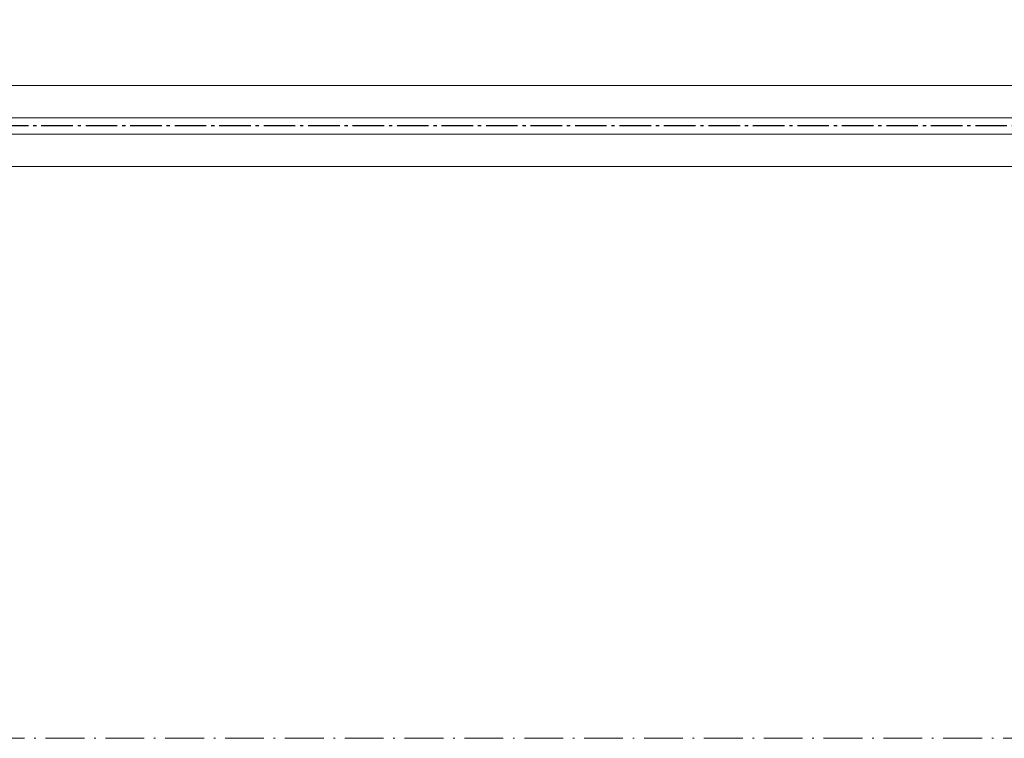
# Model space of a CAD drawing. Header units: inches. Extents: x -96941 to 10978768, y -673 to 1070890.
# Tile 74 of 256: x 57524 to 57828, y 3380 to 3603. Entities that reach past the tile are written whole.
import ezdxf

# ---------------------------------------------------------------- set-up
doc = ezdxf.new("R2010")
doc.units = ezdxf.units.IN
doc.linetypes.add('ACAD_ISO10W100', pattern=[18.5, 12, -3, 0.5, -3])
doc.linetypes.add('AM_DIN_G_W050', pattern=[13.75, 9.75, -1.5, 1, -1.5])
for name, color, linetype, lineweight in [('!_A_01_TENKÁ', 8, 'Continuous', 13), ('!_A_04_BODKOČIARKOVANÁ', 30, 'ACAD_ISO10W100', 13), ('AM_7', 4, 'AM_DIN_G_W050', 25)]:
    doc.layers.add(name, color=color, linetype=linetype, lineweight=lineweight)

msp = doc.modelspace()

# ---------------------------------------------------------------- linework, layer by layer
at = {"layer": '!_A_01_TENKÁ', "color": 14, "true_color": 0xa30000}
for p, q in [((59671.407, 3582.246), (55814.477, 3582.246)), ((55814.477, 3572.246), (59671.407, 3572.246)), ((59671.407, 3567.246), (55814.477, 3567.246)), ((55814.477, 3557.246), (59671.407, 3557.246))]:
    msp.add_line(p, q, dxfattribs=at)
at = {"layer": '!_A_04_BODKOČIARKOVANÁ', "color": 14, "true_color": 0xa30000}
msp.add_lwpolyline([(72195.735, 5943.404), (72195.735, 3380.404), (55642.735, 3380.404)], dxfattribs=at)
at = {"layer": 'AM_7', "color": 14, "true_color": 0xa30000}
msp.add_line((59671.407, 3569.746), (55790.777, 3569.746), dxfattribs=at)

doc.saveas('drawing.dxf')
